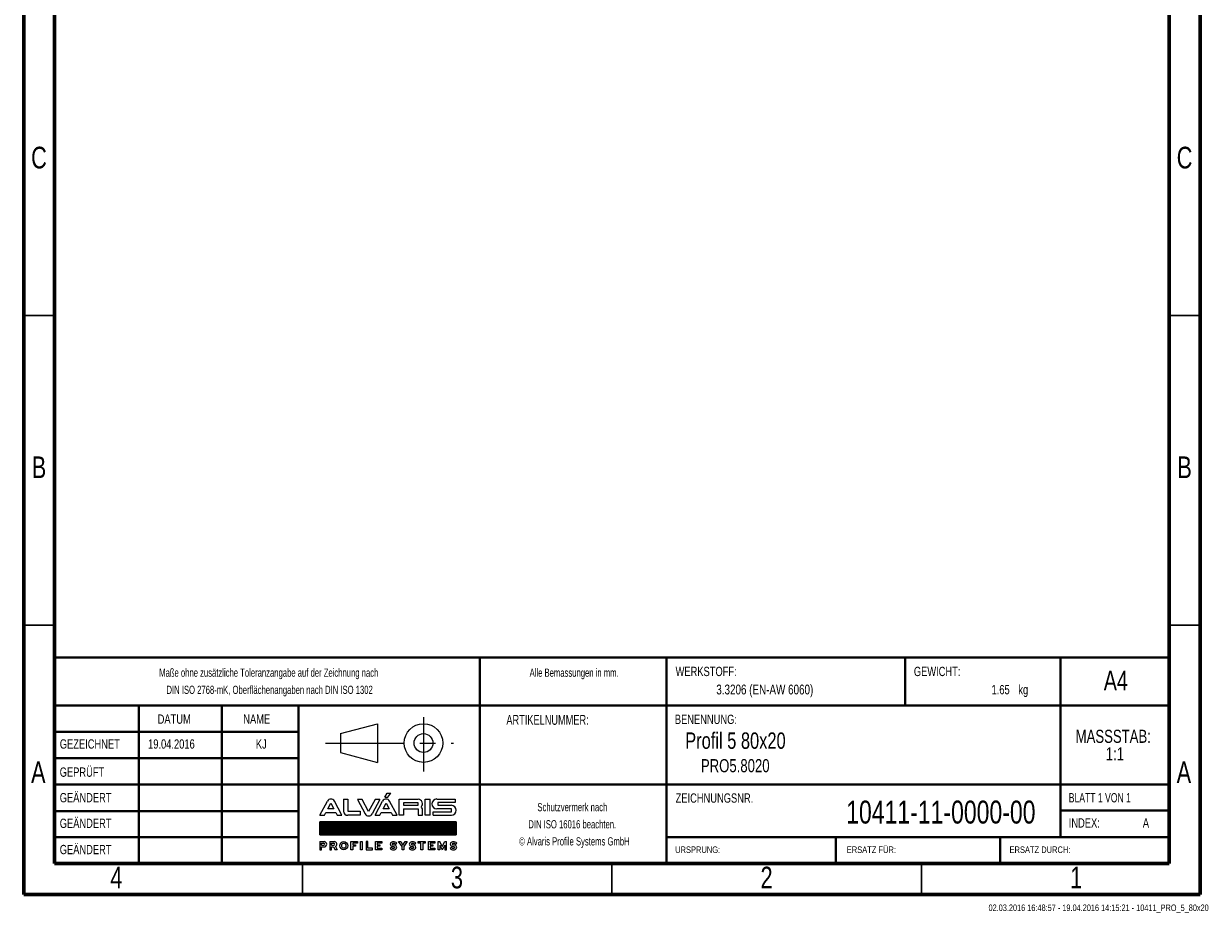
# Model space of a CAD drawing. Header units: millimetres. Extents: x 15 to 206, y 2 to 292.
# Tile 1 of 2: x 15 to 206, y 2 to 146. Entities that reach past the tile are written whole.
import ezdxf

# ---------------------------------------------------------------- set-up
doc = ezdxf.new("R2010")
doc.units = ezdxf.units.MM
doc.header["$PDSIZE"] = -1
doc.linetypes.add('CENTERX2', pattern=[20.32, 12.7, -2.54, 2.54, -2.54])
doc.layers.add('FORMAT', color=7, linetype='Continuous')
doc.layers.add('SLD-0', color=179, linetype='Continuous')
doc.styles.add('SLDTEXTSTYLE0', font='TXT', dxfattribs={"width": 0.75})
doc.styles.add('SLDTEXTSTYLE1', font='TXT', dxfattribs={"width": 0.692308})
doc.styles.add('SLDTEXTSTYLE2', font='TXT', dxfattribs={"width": 0.7})

# ---------------------------------------------------------------- blocks, each defined once
blk = doc.blocks.new('ALVARIS-LOGO_BL1')
at = {"layer": 'SLD-0', "color": 2, "linetype": 'Continuous'}
for p, q in [((-18.5, 130.5), (-6, 152.4)), ((-18.5, 130.5), (-2.9, 130.5)), ((-6, 152.4), (14.6, 152.4)), ((-2.9, 130.5), (14.6, 152.4)), ((-368.6, 33.5), (-327.7, 110.4)), ((-325.1, 67.6), (-308.8, 98.1)), ((-292.6, 67.6), (-325.1, 67.6)), ((-308.8, 98.1), (-292.6, 67.6)), ((-249, 33.5), (-289.9, 110.4)), ((-239.9, 121.2), (-218.3, 121.2)), ((-239.9, 121.2), (-239.9, 55)), ((-218.3, 121.2), (-218.3, 55)), ((-139.8, 117.8), (-165.3, 117.8)), ((-165.3, 117.8), (-124.3, 40.9)), ((-105.4, 53.2), (-139.8, 117.8)), ((-71, 117.8), (-105.4, 53.2)), ((-45.6, 117.8), (-86.5, 40.9)), ((-71.1, 33.5), (-30.2, 110.4)), ((-45.6, 117.8), (-71, 117.8)), ((-27.6, 67.6), (-11.3, 98.1)), ((4.9, 67.6), (-27.6, 67.6)), ((-11.3, 98.1), (4.9, 67.6)), ((48.5, 33.5), (7.6, 110.4)), ((59.3, 33.5), (59.3, 121.2)), ((59.3, 121.2), (161.1, 121.2)), ((82.2, 100.8), (82.2, 88)), ((161.1, 100.8), (82.2, 100.8)), ((82.2, 88), (161.1, 88)), ((82.2, 67.6), (82.2, 33.5)), ((82.2, 67.6), (161.1, 67.6)), ((161.1, 88), (161.1, 100.8)), ((161.1, 67.6), (161.1, 33.5)), ((184, 33.5), (184, 67.6)), ((198.5, 33.5), (198.5, 121.2)), ((198.5, 121.2), (224.9, 121.2)), ((224.9, 33.5), (224.9, 121.2)), ((260.8, 121.2), (359.8, 121.2)), ((341.3, 67.6), (260.8, 67.6)), ((359.8, 102.2), (267.3, 102.2)), ((267.3, 102.2), (267.3, 88)), ((267.3, 88), (340, 88)), ((341.3, 52.7), (341.3, 67.6)), ((359.8, 121.2), (359.8, 102.2)), ((-368.6, 33.5), (-343.2, 33.5)), ((-343.2, 33.5), (-335.2, 48.5)), ((-335.2, 48.5), (-282.4, 48.5)), ((-282.4, 48.5), (-274.4, 33.5)), ((-274.4, 33.5), (-249, 33.5)), ((-218.3, 55), (-151.8, 55)), ((-151.8, 33.5), (-218.3, 33.5)), ((-151.8, 55), (-151.8, 33.5)), ((-71.1, 33.5), (-45.7, 33.5)), ((-45.7, 33.5), (-37.7, 48.5)), ((-37.7, 48.5), (15.1, 48.5)), ((15.1, 48.5), (23.1, 33.5)), ((23.1, 33.5), (48.5, 33.5)), ((82.2, 33.5), (59.3, 33.5)), ((161.1, 33.5), (184, 33.5)), ((224.9, 33.5), (198.5, 33.5)), ((241.1, 33.5), (241.1, 52.7)), ((241.1, 52.7), (341.3, 52.7)), ((241.1, 33.5), (340, 33.5)), ((-368.6, -1.7), (365.4, -1.7)), ((-368.6, -72.5), (-368.6, -1.7)), ((365.4, -1.7), (-368.6, -1.7)), ((-368.6, -1.7), (-368.6, -72.5)), ((-368.6, -71.5), (-298.8, -1.7)), ((-368.6, -67.5), (-302.8, -1.7)), ((-368.6, -63.6), (-306.7, -1.7)), ((-368.6, -59.6), (-310.7, -1.7)), ((-368.6, -55.7), (-314.6, -1.7)), ((-368.6, -51.7), (-318.6, -1.7)), ((-368.6, -47.8), (-322.5, -1.7)), ((-368.6, -43.8), (-326.5, -1.7)), ((-368.6, -39.9), (-330.5, -1.7)), ((-368.6, -35.9), (-334.4, -1.7)), ((-368.6, -31.9), (-338.4, -1.7)), ((-368.6, -28), (-342.3, -1.7)), ((-368.6, -24), (-346.3, -1.7)), ((-368.6, -20.1), (-350.2, -1.7)), ((-368.6, -16.1), (-354.2, -1.7)), ((-368.6, -12.2), (-358.1, -1.7)), ((-368.6, -8.2), (-362.1, -1.7)), ((-368.6, -4.3), (-366, -1.7)), ((-365.7, -72.5), (-294.9, -1.7)), ((-361.7, -72.5), (-290.9, -1.7)), ((-357.8, -72.5), (-287, -1.7)), ((-353.8, -72.5), (-283, -1.7)), ((-349.8, -72.5), (-279.1, -1.7)), ((-345.9, -72.5), (-275.1, -1.7)), ((-341.9, -72.5), (-271.2, -1.7)), ((-338, -72.5), (-267.2, -1.7)), ((-334, -72.5), (-263.2, -1.7)), ((-330.1, -72.5), (-259.3, -1.7)), ((-326.1, -72.5), (-255.3, -1.7)), ((-322.2, -72.5), (-251.4, -1.7)), ((-318.2, -72.5), (-247.4, -1.7)), ((-314.3, -72.5), (-243.5, -1.7)), ((-310.3, -72.5), (-239.5, -1.7)), ((-306.4, -72.5), (-235.6, -1.7)), ((-302.4, -72.5), (-231.6, -1.7)), ((-298.5, -72.5), (-227.7, -1.7)), ((-294.5, -72.5), (-223.7, -1.7)), ((-290.5, -72.5), (-219.8, -1.7)), ((-286.6, -72.5), (-215.8, -1.7)), ((-282.6, -72.5), (-211.8, -1.7)), ((-278.7, -72.5), (-207.9, -1.7)), ((-274.7, -72.5), (-203.9, -1.7)), ((-270.8, -72.5), (-200, -1.7)), ((-266.8, -72.5), (-196, -1.7)), ((-262.9, -72.5), (-192.1, -1.7)), ((-258.9, -72.5), (-188.1, -1.7)), ((-255, -72.5), (-184.2, -1.7)), ((-251, -72.5), (-180.2, -1.7)), ((-247.1, -72.5), (-176.3, -1.7)), ((-243.1, -72.5), (-172.3, -1.7)), ((-239.2, -72.5), (-168.4, -1.7)), ((-235.2, -72.5), (-164.4, -1.7)), ((-231.2, -72.5), (-160.5, -1.7)), ((-227.3, -72.5), (-156.5, -1.7)), ((-223.3, -72.5), (-152.5, -1.7)), ((-219.4, -72.5), (-148.6, -1.7)), ((-215.4, -72.5), (-144.6, -1.7)), ((-211.5, -72.5), (-140.7, -1.7)), ((-207.5, -72.5), (-136.7, -1.7)), ((-203.6, -72.5), (-132.8, -1.7)), ((-199.6, -72.5), (-128.8, -1.7)), ((-195.7, -72.5), (-124.9, -1.7)), ((-191.7, -72.5), (-120.9, -1.7)), ((-187.8, -72.5), (-117, -1.7)), ((-183.8, -72.5), (-113, -1.7)), ((-179.8, -72.5), (-109.1, -1.7)), ((-175.9, -72.5), (-105.1, -1.7)), ((-171.9, -72.5), (-101.2, -1.7)), ((-168, -72.5), (-97.2, -1.7)), ((-164, -72.5), (-93.2, -1.7)), ((-160.1, -72.5), (-89.3, -1.7)), ((-156.1, -72.5), (-85.3, -1.7)), ((-152.2, -72.5), (-81.4, -1.7)), ((-148.2, -72.5), (-77.4, -1.7)), ((-144.3, -72.5), (-73.5, -1.7)), ((-140.3, -72.5), (-69.5, -1.7)), ((-136.4, -72.5), (-65.6, -1.7)), ((-132.4, -72.5), (-61.6, -1.7)), ((-128.5, -72.5), (-57.7, -1.7)), ((-124.5, -72.5), (-53.7, -1.7)), ((-120.5, -72.5), (-49.8, -1.7)), ((-116.6, -72.5), (-45.8, -1.7)), ((-112.6, -72.5), (-41.8, -1.7)), ((-108.7, -72.5), (-37.9, -1.7)), ((-104.7, -72.5), (-33.9, -1.7)), ((-100.8, -72.5), (-30, -1.7)), ((-96.8, -72.5), (-26, -1.7)), ((-92.9, -72.5), (-22.1, -1.7)), ((-88.9, -72.5), (-18.1, -1.7)), ((-85, -72.5), (-14.2, -1.7)), ((-81, -72.5), (-10.2, -1.7)), ((-77.1, -72.5), (-6.3, -1.7)), ((-73.1, -72.5), (-2.3, -1.7)), ((-69.2, -72.5), (1.6, -1.7)), ((-65.2, -72.5), (5.6, -1.7)), ((-61.2, -72.5), (9.5, -1.7)), ((-57.3, -72.5), (13.5, -1.7)), ((-53.3, -72.5), (17.5, -1.7)), ((-49.4, -72.5), (21.4, -1.7)), ((-45.4, -72.5), (25.4, -1.7)), ((-41.5, -72.5), (29.3, -1.7)), ((-37.5, -72.5), (33.3, -1.7)), ((-33.6, -72.5), (37.2, -1.7)), ((-29.6, -72.5), (41.2, -1.7)), ((-25.7, -72.5), (45.1, -1.7)), ((-21.7, -72.5), (49.1, -1.7)), ((-17.8, -72.5), (53, -1.7)), ((-13.8, -72.5), (57, -1.7)), ((-9.8, -72.5), (60.9, -1.7)), ((-5.9, -72.5), (64.9, -1.7)), ((-1.9, -72.5), (68.8, -1.7)), ((2, -72.5), (72.8, -1.7)), ((6, -72.5), (76.8, -1.7)), ((9.9, -72.5), (80.7, -1.7)), ((13.9, -72.5), (84.7, -1.7)), ((17.8, -72.5), (88.6, -1.7)), ((21.8, -72.5), (92.6, -1.7)), ((25.7, -72.5), (96.5, -1.7)), ((29.7, -72.5), (100.5, -1.7)), ((33.6, -72.5), (104.4, -1.7)), ((37.6, -72.5), (108.4, -1.7)), ((41.5, -72.5), (112.3, -1.7)), ((45.5, -72.5), (116.3, -1.7)), ((49.5, -72.5), (120.2, -1.7)), ((53.4, -72.5), (124.2, -1.7)), ((57.4, -72.5), (128.1, -1.7)), ((61.3, -72.5), (132.1, -1.7)), ((65.3, -72.5), (136.1, -1.7)), ((69.2, -72.5), (140, -1.7)), ((73.2, -72.5), (144, -1.7)), ((77.1, -72.5), (147.9, -1.7)), ((81.1, -72.5), (151.9, -1.7)), ((85, -72.5), (155.8, -1.7)), ((89, -72.5), (159.8, -1.7)), ((92.9, -72.5), (163.7, -1.7)), ((96.9, -72.5), (167.7, -1.7)), ((100.8, -72.5), (171.6, -1.7)), ((104.8, -72.5), (175.6, -1.7)), ((108.8, -72.5), (179.5, -1.7)), ((112.7, -72.5), (183.5, -1.7)), ((116.7, -72.5), (187.5, -1.7)), ((120.6, -72.5), (191.4, -1.7)), ((124.6, -72.5), (195.4, -1.7)), ((128.5, -72.5), (199.3, -1.7)), ((132.5, -72.5), (203.3, -1.7)), ((136.4, -72.5), (207.2, -1.7)), ((140.4, -72.5), (211.2, -1.7)), ((144.3, -72.5), (215.1, -1.7)), ((148.3, -72.5), (219.1, -1.7)), ((152.2, -72.5), (223, -1.7)), ((156.2, -72.5), (227, -1.7)), ((160.1, -72.5), (230.9, -1.7)), ((164.1, -72.5), (234.9, -1.7)), ((168.1, -72.5), (238.8, -1.7)), ((172, -72.5), (242.8, -1.7)), ((176, -72.5), (246.8, -1.7)), ((179.9, -72.5), (250.7, -1.7)), ((183.9, -72.5), (254.7, -1.7)), ((187.8, -72.5), (258.6, -1.7)), ((191.8, -72.5), (262.6, -1.7)), ((195.7, -72.5), (266.5, -1.7)), ((199.7, -72.5), (270.5, -1.7)), ((203.6, -72.5), (274.4, -1.7)), ((207.6, -72.5), (278.4, -1.7)), ((211.5, -72.5), (282.3, -1.7)), ((215.5, -72.5), (286.3, -1.7)), ((219.5, -72.5), (290.2, -1.7)), ((223.4, -72.5), (294.2, -1.7)), ((227.4, -72.5), (298.1, -1.7)), ((231.3, -72.5), (302.1, -1.7)), ((235.3, -72.5), (306.1, -1.7)), ((239.2, -72.5), (310, -1.7)), ((243.2, -72.5), (314, -1.7)), ((247.1, -72.5), (317.9, -1.7)), ((251.1, -72.5), (321.9, -1.7)), ((255, -72.5), (325.8, -1.7)), ((259, -72.5), (329.8, -1.7)), ((262.9, -72.5), (333.7, -1.7)), ((266.9, -72.5), (337.7, -1.7)), ((270.8, -72.5), (341.6, -1.7)), ((274.8, -72.5), (345.6, -1.7)), ((278.8, -72.5), (349.5, -1.7)), ((282.7, -72.5), (353.5, -1.7)), ((286.7, -72.5), (357.5, -1.7)), ((290.6, -72.5), (361.4, -1.7)), ((294.6, -72.5), (365.4, -1.7)), ((298.5, -72.5), (365.4, -5.6)), ((302.5, -72.5), (365.4, -9.5)), ((306.4, -72.5), (365.4, -13.5)), ((310.4, -72.5), (365.4, -17.4)), ((314.3, -72.5), (365.4, -21.4)), ((318.3, -72.5), (365.4, -25.3)), ((322.2, -72.5), (365.4, -29.3)), ((326.2, -72.5), (365.4, -33.2)), ((330.1, -72.5), (365.4, -37.2)), ((334.1, -72.5), (365.4, -41.1)), ((338.1, -72.5), (365.4, -45.1)), ((342, -72.5), (365.4, -49.1)), ((346, -72.5), (365.4, -53)), ((349.9, -72.5), (365.4, -57)), ((353.9, -72.5), (365.4, -60.9)), ((365.4, -1.7), (365.4, -72.5)), ((365.4, -72.5), (365.4, -1.7)), ((365.4, -72.5), (-368.6, -72.5)), ((-368.6, -72.5), (365.4, -72.5)), ((-368.6, -108.1), (-368.6, -152.4)), ((-368.6, -108.1), (-345.2, -108.1)), ((-359.4, -127.2), (-359.4, -117.3)), ((-359.4, -117.3), (-346.2, -117.3)), ((-359.4, -127.2), (-346.2, -127.2)), ((-314.5, -108.1), (-314.5, -152.4)), ((-314.5, -108.1), (-291.1, -108.1)), ((-305.3, -127.2), (-305.3, -117.3)), ((-305.3, -117.3), (-292, -117.3)), ((-305.3, -127.2), (-292, -127.2)), ((-200.9, -108.1), (-166.2, -108.1)), ((-200.9, -152.4), (-200.9, -108.1)), ((-166.2, -117.3), (-191.2, -117.3)), ((-191.2, -117.3), (-191.2, -124.8)), ((-191.2, -124.8), (-176.7, -124.8)), ((-176.7, -124.8), (-176.7, -133.5)), ((-166.2, -108.1), (-166.2, -117.3)), ((-149.7, -108.1), (-140, -108.1)), ((-149.7, -152.4), (-149.7, -108.1)), ((-140, -108.1), (-140, -152.4)), ((-119.3, -108.1), (-119.3, -152.4)), ((-109.6, -108.1), (-119.3, -108.1)), ((-109.6, -142.7), (-109.6, -108.1)), ((-68.9, -152.4), (-68.9, -108.1)), ((-68.9, -108.1), (-35, -108.1)), ((-35, -117.3), (-58.9, -117.3)), ((-58.9, -117.3), (-58.9, -124.8)), ((-58.9, -124.8), (-45.3, -124.8)), ((-45.3, -124.8), (-45.3, -132.9)), ((-35, -108.1), (-35, -117.3)), ((27, -126.1), (28.9, -126.1)), ((38.3, -122.2), (45.7, -116.2)), ((55.9, -108.1), (67.4, -108.1)), ((74.5, -135.1), (55.9, -108.1)), ((67.4, -108.1), (79.2, -127.4)), ((79.2, -127.4), (91, -108.1)), ((102.5, -108.1), (83.9, -135.1)), ((91, -108.1), (102.5, -108.1)), ((129.8, -126.1), (131.6, -126.1)), ((141.1, -122.2), (148.4, -116.2)), ((161.8, -117.3), (161.8, -108.1)), ((161.8, -108.1), (199.3, -108.1)), ((175.8, -117.3), (161.8, -117.3)), ((175.8, -152.4), (175.8, -117.3)), ((199.3, -117.3), (185.6, -117.3)), ((185.6, -117.3), (185.6, -152.4)), ((199.3, -108.1), (199.3, -117.3)), ((216.2, -152.4), (216.2, -108.1)), ((216.2, -108.1), (250.1, -108.1)), ((250.1, -117.3), (226.2, -117.3)), ((226.2, -117.3), (226.2, -124.8)), ((226.2, -124.8), (239.8, -124.8)), ((239.8, -124.8), (239.8, -132.9)), ((250.1, -108.1), (250.1, -117.3)), ((268.4, -152.4), (268.4, -108.1)), ((268.4, -108.1), (278, -108.1)), ((291.1, -134.4), (278, -108.1)), ((291.1, -134.4), (304.2, -108.1)), ((304.2, -108.1), (313.8, -108.1)), ((313.8, -152.4), (313.8, -108.1)), ((350, -126.1), (351.9, -126.1)), ((357.8, -72.5), (365.4, -64.9)), ((361.3, -122.2), (368.6, -116.2)), ((361.8, -72.5), (365.4, -68.8)), ((-368.6, -152.4), (-359.4, -152.4)), ((-359.4, -152.4), (-359.4, -136.5)), ((-359.4, -136.5), (-345.2, -136.5)), ((-314.5, -152.4), (-305.3, -152.4)), ((-305.3, -152.4), (-305.3, -136.5)), ((-305.3, -136.5), (-295.3, -136.5)), ((-295.3, -136.5), (-286.5, -152.4)), ((-275, -152.4), (-286.5, -152.4)), ((-284.6, -134.9), (-275, -152.4)), ((-191.2, -152.4), (-200.9, -152.4)), ((-176.7, -133.5), (-191.2, -133.5)), ((-191.2, -133.5), (-191.2, -152.4)), ((-140, -152.4), (-149.7, -152.4)), ((-119.3, -152.4), (-85.2, -152.4)), ((-85.2, -142.7), (-109.6, -142.7)), ((-85.2, -152.4), (-85.2, -142.7)), ((-35, -152.4), (-68.9, -152.4)), ((-45.3, -132.9), (-58.9, -132.9)), ((-58.9, -132.9), (-58.9, -142.7)), ((-58.9, -142.7), (-35, -142.7)), ((-35, -142.7), (-35, -152.4)), ((17.6, -139.1), (10.3, -145.2)), ((27, -135.3), (28.9, -135.3)), ((74.5, -152.4), (74.5, -135.1)), ((83.9, -152.4), (74.5, -152.4)), ((83.9, -135.1), (83.9, -152.4)), ((120.4, -139.1), (113, -145.2)), ((129.8, -135.3), (131.6, -135.3)), ((185.6, -152.4), (175.8, -152.4)), ((250.1, -152.4), (216.2, -152.4)), ((239.8, -132.9), (226.2, -132.9)), ((226.2, -132.9), (226.2, -142.7)), ((226.2, -142.7), (250.1, -142.7)), ((250.1, -142.7), (250.1, -152.4)), ((278.4, -152.4), (268.4, -152.4)), ((278.4, -127.9), (291.1, -152.4)), ((278.4, -127.9), (278.4, -152.4)), ((303.8, -127.9), (291.1, -152.4)), ((303.8, -127.9), (303.8, -152.4)), ((303.8, -152.4), (313.8, -152.4)), ((340.6, -139.1), (333.2, -145.2)), ((350, -135.3), (351.9, -135.3))]:
    blk.add_line(p, q, dxfattribs=at)
for centre, radius, start, end in [((-308.8, 99.3), 21.9, 30.42764, 149.57236), ((-11.3, 99.3), 21.9, 30.42764, 149.57236), ((156.9, 94.5), 27, 321.76228, 80.96222), ((161, 61.2), 23.9, 15.46235, 43.90993), ((262.3, 94.4), 26.9, 93.03544, 266.96456), ((338.1, 60.7), 27.3, 273.93117, 86.06883), ((-218.3, 55), 21.6, 180, 270), ((-105.4, 52), 21.9, 210.42764, 329.57236), ((-346.2, -122.3), 4.96, 270, 90), ((-345.2, -122.3), 14.2, 270, 90), ((-292, -122.3), 4.96, 270, 90), ((-291.1, -122.3), 14.2, 297.02151, 90), ((27, -134.2), 16.5, 46.72744, 90.01421), ((129.8, -134.2), 16.5, 46.72744, 90.01421), ((350, -134.2), 16.5, 46.72744, 90.01421), ((28.9, -127.2), 16.5, 226.72744, 270.01421), ((131.6, -127.2), 16.5, 226.72744, 270.01421), ((351.9, -127.2), 16.5, 226.72744, 270.01421)]:
    blk.add_arc(centre, radius, start, end, dxfattribs=at)
for centre, major_axis, ratio in [((-239.3, -130.2), (0, 22.2), 0.948396), ((-239.3, -130.1), (0, 13.9), 0.802774)]:
    blk.add_ellipse(centre, major_axis=major_axis, ratio=ratio, dxfattribs=at)
for centre, major_axis, ratio, start_param, end_param in [((27, -122.1), (-16.6, 0), 0.794296, 4.712389, 7.853982), ((27, -121.9), (-6.28, 0), 0.661774, 4.712389, 7.853982), ((27, -122.1), (-20.9, 0), 0.630369, 3.608164, 4.712389), ((28.9, -139.2), (16.6, 0), 0.794296, 4.712389, 7.853982), ((129.8, -122.1), (-16.6, 0), 0.794296, 4.712389, 7.853982), ((129.8, -121.9), (-6.28, 0), 0.661774, 4.712389, 7.853982), ((129.8, -122.1), (-20.9, 0), 0.630369, 3.608164, 4.712389), ((131.6, -139.2), (16.6, 0), 0.794296, 4.712389, 7.853982), ((350, -122.1), (-16.6, 0), 0.794296, 4.712389, 7.853982), ((350, -121.9), (-6.28, 0), 0.661774, 4.712389, 7.853982), ((350, -122.1), (-20.9, 0), 0.630369, 3.608164, 4.712389), ((351.9, -139.2), (16.6, 0), 0.794296, 4.712389, 7.853982), ((28.9, -139.2), (20.9, 0), 0.630369, 3.608164, 4.712389), ((28.9, -139.5), (6.28, 0), 0.661774, 4.712389, 7.853982), ((131.6, -139.2), (20.9, 0), 0.630369, 3.608164, 4.712389), ((131.6, -139.5), (6.28, 0), 0.661774, 4.712389, 7.853982), ((351.9, -139.2), (20.9, 0), 0.630369, 3.608164, 4.712389), ((351.9, -139.5), (6.28, 0), 0.661774, 4.712389, 7.853982)]:
    blk.add_ellipse(centre, major_axis=major_axis, ratio=ratio, start_param=start_param, end_param=end_param, dxfattribs=at)
blk = doc.blocks.new('Block2')
at = {"color": 7, "linetype": 'CENTERX2', "lineweight": 0}
for p, q in [((289.49, 33.46), (289.49, 24.67)), ((273.66, 29.29), (294.36, 29.29))]:
    blk.add_line(p, q, dxfattribs=at)
at = {"color": 7, "linetype": 'Continuous', "lineweight": 0}
for p, q in [((276.07, 30.81), (282.06, 32.4)), ((276.07, 30.81), (276.07, 27.78)), ((282.06, 32.4), (282.06, 26.16)), ((276.07, 27.78), (282.06, 26.16))]:
    blk.add_line(p, q, dxfattribs=at)
for radius in [3.12, 1.52]:
    blk.add_circle((289.49, 29.29), radius, dxfattribs=at)
blk.add_attdef('AUTOATTR7', (0, 0), '', height=1, dxfattribs=at)
blk = doc.blocks.new('SW_NOTE_0')
at = {"color": 0, "linetype": 'Continuous', "lineweight": 0, "char_height": 2.117, "attachment_point": 2, "style": 'SLDTEXTSTYLE0'}
for s, insert in [('MASSSTAB:', (6.98, 2.73)), ('1:1', (7.25, -0.09))]:
    blk.add_mtext(s, dxfattribs=dict(at, insert=insert))
blk = doc.blocks.new('SW_NOTE_1')
at = {"color": 0, "linetype": 'Continuous', "lineweight": 0, "char_height": 1.3229, "attachment_point": 2, "style": 'SLDTEXTSTYLE2'}
for s, insert in [('Schutzvermerk nach', (8.16, 1.71)), ('DIN ISO 16016 beachten.', (8.15, -1.06)), ('© Alvaris Profile Systems GmbH', (8.5, -3.82))]:
    blk.add_mtext(s, dxfattribs=dict(at, insert=insert))
blk = doc.blocks.new('SW_NOTE_2')
at = {"color": 0, "linetype": 'Continuous', "lineweight": 0, "char_height": 1.3229, "attachment_point": 2, "style": 'SLDTEXTSTYLE2'}
for s, insert in [('Maße ohne zusätzliche Toleranzangabe auf der Zeichnung nach', (25.55, 1.71)), ('DIN ISO 2768-mK, Oberflächenangaben nach DIN ISO 1302', (25.69, -1.06))]:
    blk.add_mtext(s, dxfattribs=dict(at, insert=insert))

msp = doc.modelspace()

# ---------------------------------------------------------------- linework, layer by layer
at = {"color": 7, "linetype": 'Continuous', "lineweight": 60}
for p, q in [((15, 292), (15, 5)), ((205, 5), (205, 292)), ((20, 10), (20, 287)), ((200, 287), (200, 10)), ((20, 10), (200, 10)), ((15, 5), (205, 5))]:
    msp.add_line(p, q, dxfattribs=at)
at = {"color": 7, "linetype": 'Continuous', "lineweight": 30}
for p, q in [((20, 98.5), (15, 98.5)), ((200, 98.5), (205, 98.5)), ((20, 48.5), (15, 48.5)), ((200, 48.5), (205, 48.5)), ((60, 10), (60, 5)), ((110, 10), (110, 5)), ((160, 10), (160, 5))]:
    msp.add_line(p, q, dxfattribs=at)
at = {"color": 7, "linetype": 'Continuous', "lineweight": 40}
for p, q in [((20, 65.25), (20, 10)), ((200, 43.263), (20, 43.263)), ((20, 43.263), (20, 10)), ((88.645, 35.5), (88.645, 43.263)), ((118.8, 35.5), (118.8, 43.263)), ((157.357, 35.5), (157.357, 43.263)), ((182.443, 35.5), (182.443, 43.263)), ((118.8, 35.5), (20, 35.5)), ((33.596, 35.5), (33.596, 10)), ((46.991, 35.5), (46.991, 10)), ((59.403, 35.5), (59.403, 10)), ((88.645, 10), (88.645, 35.5)), ((118.8, 35.5), (118.8, 10)), ((182.443, 35.5), (118.8, 35.5)), ((182.443, 14.325), (182.443, 35.5)), ((200, 35.5), (182.443, 35.5)), ((59.403, 31.25), (20, 31.25)), ((59.403, 27), (20, 27)), ((200, 22.75), (20, 22.75)), ((59.403, 18.475), (20, 18.475)), ((200, 18.575), (182.443, 18.575)), ((20, 14.25), (59.403, 14.25)), ((200, 14.25), (118.8, 14.25)), ((146.129, 10), (146.129, 14.25)), ((172.682, 10), (172.682, 14.25))]:
    msp.add_line(p, q, dxfattribs=at)
at = {"color": 7, "linetype": 'Continuous', "lineweight": 0}
msp.add_line((118.8, 14.25), (200, 14.25), dxfattribs=at)
msp.add_point((200, 46.224), dxfattribs=at)

# ---------------------------------------------------------------- block references
for name, p in [('SW_NOTE_2', (29.024, 39.767)), ('SW_NOTE_0', (183.974, 28.867)), ('SW_NOTE_1', (95.436, 18.055))]:
    msp.add_blockref(name, p, dxfattribs=at)
at = {"color": 7, "linetype": 'Continuous'}
msp.add_blockref('Block2', (-209.927, 0.164), dxfattribs=at)
at = {"layer": 'FORMAT', "xscale": 0.03, "yscale": 0.03, "zscale": 0.03}
msp.add_blockref('ALVARIS-LOGO_BL1', (73.869, 16.777), dxfattribs=at)

# ---------------------------------------------------------------- texts
at = {"color": 7, "linetype": 'Continuous', "lineweight": 0}
for s, insert, char_height, attachment_point, style in [('C', (17.464, 125.732), 3.5, 2, 'SLDTEXTSTYLE0'), ('C', (202.464, 125.732), 3.5, 2, 'SLDTEXTSTYLE0'), ('B', (17.473, 75.732), 3.5, 2, 'SLDTEXTSTYLE0'), ('B', (202.473, 75.732), 3.5, 2, 'SLDTEXTSTYLE0'), ('Alle Bemassungen in mm.', (103.894, 41.472), 1.32292, 2, 'SLDTEXTSTYLE2'), ('WERKSTOFF:', (120.274, 41.761), 1.5, 1, 'SLDTEXTSTYLE0'), ('GEWICHT:', (158.753, 41.76), 1.4986, 1, 'SLDTEXTSTYLE0'), ('A4', (191.366, 41.128), 3.175, 2, 'SLDTEXTSTYLE0'), ('3.3206 (EN-AW 6060)', (142.512, 38.887), 1.5875, 3, 'SLDTEXTSTYLE0'), ('1.65', (174.225, 38.823), 1.4986, 3, 'SLDTEXTSTYLE0'), ('kg', (175.627, 38.823), 1.4986, 1, 'SLDTEXTSTYLE0'), ('DATUM', (36.633, 34.066), 1.5, 1, 'SLDTEXTSTYLE0'), ('NAME', (50.463, 34.066), 1.5, 1, 'SLDTEXTSTYLE0'), ('ARTIKELNUMMER:', (99.597, 33.981), 1.5875, 2, 'SLDTEXTSTYLE2'), ('BENENNUNG:', (120.156, 34.025), 1.5, 1, 'SLDTEXTSTYLE0'), ('Profil 5 80x20', (121.826, 31.162), 2.64583, 1, 'SLDTEXTSTYLE0'), ('GEZEICHNET', (20.83, 30.048), 1.5, 1, 'SLDTEXTSTYLE0'), ('19.04.2016', (35.09, 30.048), 1.5, 1, 'SLDTEXTSTYLE0'), ('KJ', (53.368, 30.048), 1.5, 2, 'SLDTEXTSTYLE0'), ('PRO5.8020', (124.36, 26.853), 2.1167, 1, 'SLDTEXTSTYLE0'), ('A', (17.36, 26.482), 3.5, 2, 'SLDTEXTSTYLE0'), ('GEPRÜFT', (20.819, 25.505), 1.5, 1, 'SLDTEXTSTYLE0'), ('A', (202.36, 26.482), 3.5, 2, 'SLDTEXTSTYLE0'), ('GEÄNDERT', (20.822, 21.38), 1.5, 1, 'SLDTEXTSTYLE0'), ('ZEICHNUNGSNR.', (120.279, 21.317), 1.5, 1, 'SLDTEXTSTYLE0'), ('BLATT 1 VON 1', (183.765, 21.367), 1.5, 1, 'SLDTEXTSTYLE1'), ('10411-11-0000-00', (178.395, 20.154), 3.70417, 3, 'SLDTEXTSTYLE0'), ('GEÄNDERT', (20.822, 17.239), 1.5, 1, 'SLDTEXTSTYLE0'), ('INDEX:', (183.765, 17.304), 1.5, 1, 'SLDTEXTSTYLE0'), ('A', (195.727, 17.304), 1.5, 1, 'SLDTEXTSTYLE0'), ('GEÄNDERT', (20.822, 13.004), 1.5, 1, 'SLDTEXTSTYLE0'), ('URSPRUNG:', (120.202, 12.756), 1.0583, 1, 'SLDTEXTSTYLE0'), ('ERSATZ FÜR:', (147.922, 12.756), 1.05833, 1, 'SLDTEXTSTYLE0'), ('ERSATZ DURCH:', (174.204, 12.756), 1.05833, 1, 'SLDTEXTSTYLE0'), ('4', (29.965, 9.482), 3.5, 2, 'SLDTEXTSTYLE0'), ('3', (84.965, 9.482), 3.5, 2, 'SLDTEXTSTYLE0'), ('2', (134.965, 9.482), 3.5, 2, 'SLDTEXTSTYLE0'), ('1', (184.965, 9.482), 3.5, 2, 'SLDTEXTSTYLE0'), ('02.03.2016 16:48:57 - 19.04.2016 14:15:21 - 10411_PRO_5_80x20', (206.373, 3.379), 1.05833, 3, 'SLDTEXTSTYLE2')]:
    msp.add_mtext(s, dxfattribs=dict(at, insert=insert, char_height=char_height, attachment_point=attachment_point, style=style))

doc.saveas('drawing.dxf')
